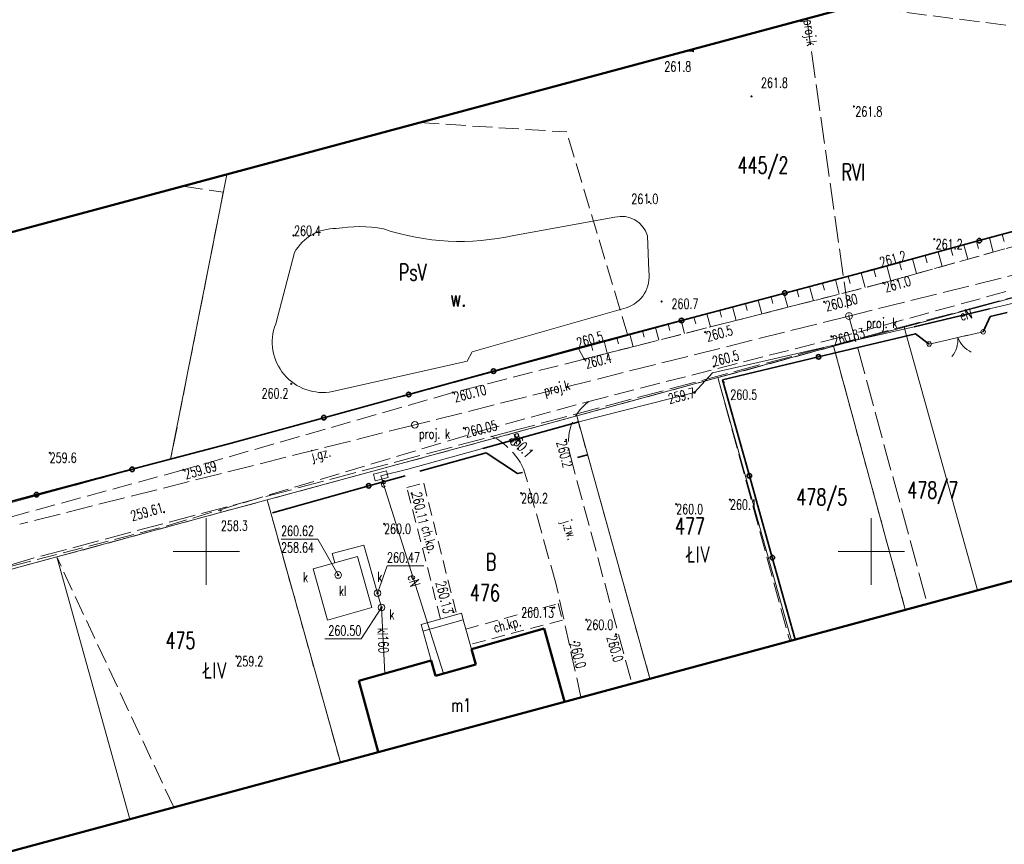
# Model space of a CAD drawing. Header units: metres. Extents: x 7457875 to 7459052, y 5635789 to 5636227.
# Tile 6 of 24: x 7458286 to 7458360, y 5636078 to 5636140. Entities that reach past the tile are written whole.
import ezdxf
from ezdxf.enums import TextEntityAlignment as Align

# ---------------------------------------------------------------- set-up
doc = ezdxf.new("R2010")
doc.units = ezdxf.units.M
doc.header["$MEASUREMENT"] = 0
for name, pattern in [('1', [0]), ('2', [1.5, 1, -0.5]), ('BUBZ02', [1.75, 1.25, -0.5]), ('BUBZ02G', [1.75, 1.25, -0.5]), ('EGBB01', [0]), ('EGBS10', [0]), ('EGBS10G', [0]), ('GDE', [0]), ('GUK', [2, 1.5, -0.5]), ('KTCR02', [1.5, 1, -0.5]), ('KTJZ01', [2, 1.5, -0.5]), ('PTWP03', [0]), ('SUOP03_03', [0]), ('SUOP03_13', [0]), ('SUPE_01', [0]), ('SUPK_01', [0]), ('SUPK_P_01', [2.5, 2, -0.5]), ('SUPT_P_01', [2.5, 2, -0.5]), ('SUUS07_01', [0])]:
    doc.linetypes.add(name, pattern=pattern)
doc.layers.get('0').update_dxf_attribs({"color": 250, "linetype": 'CONTINUOUS', "lineweight": 100})
for name, color, linetype, lineweight in [('BUBZ_L_1', 7, 'BUBZ02', 18), ('DZIALKI_L_0', 90, '1', 18), ('DZIALKI_T_0', 90, 'CONTINUOUS', 25), ('EGBB_E_T_0', 7, 'CONTINUOUS', 20), ('EGBB_L_0', 7, 'EGBB01', 50), ('EGBE_L_3', 7, 'EGBS10', 18), ('KRZYZE_L_0', 7, '1', 18), ('KTCR_E_T_1', 7, 'CONTINUOUS', 15), ('KTCR_L_1', 7, 'KTCR02', 18), ('KTJZ_E_T_0', 7, 'CONTINUOUS', 15), ('KTJZ_L_0', 7, 'KTJZ01', 18), ('KTOK_L_1', 7, '1', 18), ('KTOK_L_4', 7, 'CONTINUOUS', 35), ('PTWP_E_T_2', 141, 'CONTINUOUS', 25), ('PTWP_L_2', 141, '1', 18), ('RTPW_T_0', 7, 'CONTINUOUS', 15), ('RTPW_T_1', 7, 'CONTINUOUS', 15), ('SUOE_L_1', 1, 'SUOP03_13', 35), ('SUPE_E_T_3', 1, 'CONTINUOUS', 15), ('SUPE_L_3', 1, 'SUPE_01', 18), ('SUPK_E_T_1', 34, 'CONTINUOUS', 15), ('SUPK_L_1', 34, 'SUPK_01', 18), ('SUPP_E_T_4', 34, 'CONTINUOUS', 15), ('SUPP_L_4', 34, 'SUPK_P_01', 18), ('SUPP_L_6', 30, 'SUPT_P_01', 18), ('SUPS_E_T_4', 34, 'CONTINUOUS', 18), ('SUPS_T_4', 34, 'CONTINUOUS', 18), ('SUTE_T_0', 1, 'CONTINUOUS', 18), ('SUTK_T_0', 34, 'CONTINUOUS', 18), ('SUUE_E_T_2', 7, 'CONTINUOUS', 15), ('SUUE_T_3', 7, 'CONTINUOUS', 18), ('SUUK_E_T_1', 7, 'CONTINUOUS', 15), ('SUUK_E_T_3', 7, 'CONTINUOUS', 15), ('SUUK_E_T_9', 34, 'CONTINUOUS', 15), ('SUUK_L_1', 7, '1', 18), ('SUUK_T_2', 34, 'CONTINUOUS', 18), ('SUUK_T_4', 7, 'CONTINUOUS', 18), ('UZYTKI_L_0', 90, '2', 18), ('UZYTKI_T_0', 90, 'CONTINUOUS', 25), ('ZAKRES_L_0', 1, '1', 50)]:
    doc.layers.add(name, color=color, linetype=linetype, lineweight=lineweight)
doc.styles.get("Standard").update_dxf_attribs({"font": 'Simplex.SHX', "width": 0.75})

# ---------------------------------------------------------------- blocks, each defined once
blk = doc.blocks.new('RTPW01')
at = {"linetype": 'Continuous'}
blk.add_circle((0, 0), 0.045, dxfattribs=at)
blk = doc.blocks.new('WSP')
at = {"linetype": 'Continuous'}
blk.add_circle((0, 0), 0.045, dxfattribs=at)
blk = doc.blocks.new('RTPW02')
at = {"linetype": 'Continuous'}
blk.add_circle((0, 0), 0.045, dxfattribs=at)
blk = doc.blocks.new('SLU')
at = {"linetype": 'Continuous'}
blk.add_circle((0, 0), 0.25, dxfattribs=at)
blk = doc.blocks.new('SUPS01_03')
at = {"linetype": 'Continuous'}
blk.add_circle((0, 0), 0.0625, dxfattribs=at)
blk = doc.blocks.new('SUPS01_05')
at = {"linetype": 'Continuous'}
blk.add_circle((0, 0), 0.0625, dxfattribs=at)
blk = doc.blocks.new('SUUS18_01')
at = {"linetype": 'Continuous'}
for p, q in [((0.5, 0.25), (-0.5, 0.25)), ((-0.5, 0.25), (-0.5, -0.25)), ((0.5, -0.25), (0.5, 0.25)), ((-0.5, -0.25), (0.5, -0.25))]:
    blk.add_line(p, q, dxfattribs=at)
blk = doc.blocks.new('SUUS15_05')
at = {"linetype": 'Continuous'}
blk.add_circle((0, 0), 0.25, dxfattribs=at)
blk = doc.blocks.new('SUUS22_01')
at = {"linetype": 'Continuous'}
blk.add_circle((0, 0), 0.25, dxfattribs=at)

msp = doc.modelspace()

# ---------------------------------------------------------------- linework, layer by layer
at = {"layer": 'BUBZ_L_1', "linetype": 'BUBZ02G'}
for p, q in [((7458394.83, 5636133.39), (7458350.75, 5636121.36)), ((7458350.75, 5636121.36), (7458327.97, 5636115.3))]:
    msp.add_line(p, q, dxfattribs=at)
at = {"layer": 'BUBZ_L_1', "linetype": 'BUBZ02'}
for p, q in [((7458395.05, 5636132.54), (7458350.89, 5636120.19)), ((7458350.89, 5636120.19), (7458328.4, 5636114.46)), ((7458328.4, 5636114.46), (7458327.97, 5636115.3))]:
    msp.add_line(p, q, dxfattribs=at)
at = {"layer": 'BUBZ_L_1', "linetype": '1'}
for p, q in [((7458359.845, 5636123.842), (7458359.991, 5636123.309)), ((7458356.951, 5636123.052), (7458357.247, 5636121.968)), ((7458357.916, 5636123.316), (7458358.063, 5636122.776)), ((7458358.88, 5636123.579), (7458359.173, 5636122.506)), ((7458354.057, 5636122.262), (7458354.207, 5636121.711)), ((7458355.022, 5636122.526), (7458355.321, 5636121.429)), ((7458355.986, 5636122.789), (7458356.135, 5636122.244)), ((7458351.163, 5636121.473), (7458351.469, 5636120.352)), ((7458352.127, 5636121.736), (7458352.279, 5636121.179)), ((7458353.092, 5636121.999), (7458353.395, 5636120.89)), ((7458348.264, 5636120.699), (7458348.411, 5636120.147)), ((7458349.231, 5636120.956), (7458349.527, 5636119.843)), ((7458350.197, 5636121.213), (7458350.346, 5636120.651)), ((7458345.365, 5636119.927), (7458345.65, 5636118.855)), ((7458346.331, 5636120.185), (7458346.475, 5636119.643)), ((7458347.298, 5636120.442), (7458347.589, 5636119.349)), ((7458342.466, 5636119.156), (7458342.604, 5636118.635)), ((7458343.432, 5636119.413), (7458343.712, 5636118.361)), ((7458344.399, 5636119.67), (7458344.54, 5636119.139)), ((7458340.533, 5636118.642), (7458340.669, 5636118.131)), ((7458341.499, 5636118.899), (7458341.774, 5636117.867)), ((7458337.634, 5636117.871), (7458337.898, 5636116.88)), ((7458338.6, 5636118.128), (7458338.733, 5636117.627)), ((7458339.567, 5636118.385), (7458339.836, 5636117.374)), ((7458334.735, 5636117.1), (7458334.862, 5636116.619)), ((7458335.701, 5636117.357), (7458335.959, 5636116.386)), ((7458336.668, 5636117.614), (7458336.798, 5636117.123)), ((7458331.836, 5636116.328), (7458332.083, 5636115.398)), ((7458332.802, 5636116.585), (7458332.927, 5636116.115)), ((7458333.768, 5636116.842), (7458334.021, 5636115.892)), ((7458328.936, 5636115.557), (7458329.056, 5636115.107)), ((7458329.903, 5636115.814), (7458330.145, 5636114.905)), ((7458330.869, 5636116.071), (7458330.992, 5636115.611))]:
    msp.add_line(p, q, dxfattribs=at)
at = {"layer": 'BUBZ_L_1', "linetype": 'BUBZ02'}
msp.add_point((7458327.97, 5636115.3), dxfattribs=at)
at = {"layer": 'DZIALKI_L_0', "linetype": 'GDE'}
for p, q in [((7458297.32, 5636106.93), (7458399.44, 5636134.57)), ((7458301.548, 5636128.355), (7458297.32, 5636106.93)), ((7458371.67, 5636122.08), (7458352.46, 5636116.87)), ((7458347.16, 5636115.43), (7458352.46, 5636116.87)), ((7458357.987, 5636097.095), (7458352.46, 5636116.87)), ((7458338.47, 5636113.07), (7458347.16, 5636115.43)), ((7458352.553, 5636095.628), (7458347.16, 5636115.43)), ((7458327.85, 5636110.2), (7458338.47, 5636113.07)), ((7458343.991, 5636093.317), (7458338.47, 5636113.07)), ((7458304.58, 5636103.88), (7458327.85, 5636110.2)), ((7458333.356, 5636090.445), (7458327.85, 5636110.2)), ((7458297.32, 5636106.93), (7458242.97, 5636092.23)), ((7458288.75, 5636099.59), (7458304.58, 5636103.88)), ((7458310.078, 5636084.16), (7458304.58, 5636103.88)), ((7458274.95, 5636095.85), (7458288.75, 5636099.59)), ((7458294.244, 5636079.885), (7458288.75, 5636099.59))]:
    msp.add_line(p, q, dxfattribs=at)
at = {"layer": 'EGBB_L_0', "linetype": 'EGBB01'}
for p, q in [((7458319.938, 5636092.663), (7458325.394, 5636094.205)), ((7458325.394, 5636094.205), (7458326.94, 5636088.713)), ((7458320.264, 5636091.508), (7458319.938, 5636092.663)), ((7458311.478, 5636090.273), (7458316.906, 5636091.807)), ((7458316.906, 5636091.807), (7458317.232, 5636090.652)), ((7458317.232, 5636090.652), (7458320.264, 5636091.508)), ((7458312.923, 5636084.928), (7458311.478, 5636090.273))]:
    msp.add_line(p, q, dxfattribs=at)
at = {"layer": 'EGBE_L_3', "linetype": 'EGBS10'}
for p, q in [((7458316.145, 5636094.502), (7458319.177, 5636095.357)), ((7458316.282, 5636094.017), (7458319.314, 5636094.872)), ((7458316.906, 5636091.807), (7458316.145, 5636094.502)), ((7458319.367, 5636094.684), (7458319.938, 5636092.663)), ((7458320.264, 5636091.508), (7458319.938, 5636092.663)), ((7458316.906, 5636091.807), (7458317.232, 5636090.652)), ((7458317.232, 5636090.652), (7458320.264, 5636091.508))]:
    msp.add_line(p, q, dxfattribs=at)
at = {"layer": 'EGBE_L_3', "linetype": 'EGBS10G'}
msp.add_line((7458319.177, 5636095.357), (7458319.367, 5636094.684), dxfattribs=at)
at = {"layer": 'KRZYZE_L_0', "linetype": '1'}
for p, q in [((7458300, 5636097.5), (7458300, 5636102.5)), ((7458350, 5636097.5), (7458350, 5636102.5)), ((7458297.5, 5636100), (7458302.5, 5636100)), ((7458347.5, 5636100), (7458352.5, 5636100))]:
    msp.add_line(p, q, dxfattribs=at)
at = {"layer": 'KTCR_L_1', "linetype": 'KTCR02'}
for p, q in [((7458315.088, 5636104.807), (7458316.344, 5636105.137)), ((7458316.344, 5636105.137), (7458318.821, 5636095.257)), ((7458317.615, 5636094.916), (7458315.088, 5636104.807)), ((7458319.514, 5636094.166), (7458326.456, 5636096.08)), ((7458326.456, 5636096.08), (7458326.786, 5636094.848)), ((7458318.821, 5636095.257), (7458317.615, 5636094.916)), ((7458326.786, 5636094.848), (7458319.839, 5636093.012)), ((7458319.839, 5636093.012), (7458319.514, 5636094.166))]:
    msp.add_line(p, q, dxfattribs=at)
at = {"layer": 'KTJZ_L_0', "linetype": 'KTJZ01'}
for p, q in [((7458350.89, 5636120.19), (7458395.05, 5636132.54)), ((7458347.1, 5636115.969), (7458367.369, 5636121.521)), ((7458328.4, 5636114.46), (7458350.89, 5636120.19)), ((7458328.765, 5636111.285), (7458347.1, 5636115.969)), ((7458328.4, 5636114.46), (7458318.54, 5636111.95)), ((7458318.54, 5636111.95), (7458298.27, 5636106.14)), ((7458320.568, 5636109.036), (7458328.765, 5636111.285)), ((7458320.568, 5636109.036), (7458328.765, 5636111.285)), ((7458297.064, 5636101.937), (7458320.568, 5636109.036)), ((7458327.346, 5636107.27), (7458331.988, 5636090.076)), ((7458298.27, 5636106.14), (7458266.559, 5636097.475)), ((7458326.305, 5636097.529), (7458323.859, 5636106.225)), ((7458267.936, 5636094.38), (7458297.064, 5636101.937)), ((7458328.169, 5636089.045), (7458326.305, 5636097.529)), ((7458331.988, 5636090.076), (7458328.169, 5636089.045))]:
    msp.add_line(p, q, dxfattribs=at)
for centre, radius, start, end in [((7458331.028, 5636108.227), 3.804, 126.49556, 194.57931), ((7458319.046, 5636103.922), 5.336, 25.57147, 73.42537)]:
    msp.add_arc(centre, radius, start, end, dxfattribs=at)
at = {"layer": 'KTOK_L_1'}
for p, q in [((7458357.233, 5636116.253), (7458355.77, 5636115.922)), ((7458358.41, 5636116.52), (7458356.99, 5636116.198)), ((7458355.77, 5636115.922), (7458354.35, 5636115.6))]:
    msp.add_line(p, q, dxfattribs=at)
for centre in [(7458358.41, 5636116.52), (7458354.35, 5636115.6)]:
    msp.add_circle(centre, 0.17, dxfattribs=at)
for centre, start, end in [((7458354.509, 5636115.919), 320.74884, 4.82321), ((7458358.373, 5636116.795), 200.71212, 244.78649)]:
    msp.add_arc(centre, 2, start, end, dxfattribs=at)
at = {"layer": 'KTOK_L_4'}
for p, q in [((7458336.594, 5636137.61), (7458336.632, 5636137.779)), ((7458336.594, 5636137.61), (7458336.098, 5636137.636)), ((7458365.488, 5636125.382), (7458358.119, 5636123.371)), ((7458358.119, 5636123.371), (7458350.75, 5636121.36)), ((7458350.75, 5636121.36), (7458343.502, 5636119.432)), ((7458343.502, 5636119.432), (7458335.736, 5636117.366)), ((7458360.221, 5636117.973), (7458358.94, 5636117.67)), ((7458335.736, 5636117.366), (7458327.97, 5636115.3)), ((7458358.94, 5636117.67), (7458358.41, 5636116.52)), ((7458353.33, 5636116.37), (7458346.034, 5636114.631)), ((7458354.35, 5636115.6), (7458353.33, 5636116.37)), ((7458321.591, 5636113.554), (7458327.97, 5636115.3)), ((7458346.034, 5636114.631), (7458338.81, 5636112.91)), ((7458315.213, 5636111.807), (7458321.591, 5636113.554)), ((7458338.81, 5636112.91), (7458340.834, 5636105.688)), ((7458308.834, 5636110.061), (7458315.213, 5636111.807)), ((7458301.6, 5636108.08), (7458308.834, 5636110.061)), ((7458294.419, 5636106.178), (7458301.6, 5636108.08)), ((7458316.043, 5636106.028), (7458321.055, 5636107.417)), ((7458321.055, 5636107.417), (7458323.395, 5636105.862)), ((7458327.913, 5636107.059), (7458328.668, 5636107.271)), ((7458287.237, 5636104.276), (7458294.419, 5636106.178)), ((7458323.395, 5636105.862), (7458323.773, 5636105.935)), ((7458312.212, 5636104.933), (7458314.941, 5636105.696)), ((7458340.834, 5636105.688), (7458342.557, 5636099.541)), ((7458304.989, 5636102.914), (7458312.212, 5636104.933)), ((7458279.987, 5636102.356), (7458287.237, 5636104.276)), ((7458342.557, 5636099.541), (7458344.279, 5636093.395))]:
    msp.add_line(p, q, dxfattribs=at)
for centre in [(7458358.119, 5636123.371), (7458343.502, 5636119.432), (7458335.736, 5636117.366), (7458346.034, 5636114.631), (7458321.591, 5636113.554), (7458315.213, 5636111.807), (7458308.834, 5636110.061), (7458294.419, 5636106.178), (7458340.834, 5636105.688), (7458312.212, 5636104.933), (7458287.237, 5636104.276), (7458342.557, 5636099.541)]:
    msp.add_circle(centre, 0.17, dxfattribs=at)
at = {"layer": 'PTWP_L_2', "linetype": 'PTWP03'}
for p, q in [((7458330.71, 5636125.127), (7458323.122, 5636123.769)), ((7458333.261, 5636121.083), (7458333.171, 5636123.738)), ((7458306.636, 5636122.489), (7458305.217, 5636117.115)), ((7458319.982, 5636115.003), (7458331.558, 5636118.325)), ((7458319.624, 5636114.314), (7458319.982, 5636115.003)), ((7458309.489, 5636112.027), (7458319.624, 5636114.314))]:
    msp.add_line(p, q, dxfattribs=at)
for centre, radius, start, end in [((7458331.223, 5636123.162), 2.031, 16.4737, 104.64405), ((7458311.475, 5636114.666), 9.761, 79.13093, 100.08955), ((7458309.675, 5636120.801), 3.476, 88.51566, 150.94522), ((7458319.082, 5636141.535), 18.22, 251.54907, 282.81058), ((7458330.86, 5636120.661), 2.438, 286.64816, 9.95499), ((7458308.756, 5636115.749), 3.794, 158.90687, 281.1377)]:
    msp.add_arc(centre, radius, start, end, dxfattribs=at)
at = {"layer": 'SUOE_L_1', "linetype": 'SUOP03_13'}
msp.add_line((7458358.89, 5636118.25), (7458353.22, 5636116.88), dxfattribs=at)
at = {"layer": 'SUOE_L_1', "linetype": 'SUOP03_03'}
msp.add_line((7458328.02, 5636109.75), (7458320.792, 5636107.749), dxfattribs=at)
at = {"layer": 'SUPE_L_3', "linetype": 'SUPE_01'}
for p, q in [((7458367.37, 5636120.26), (7458358.89, 5636118.25)), ((7458358.89, 5636118.25), (7458353.22, 5636116.88)), ((7458353.22, 5636116.88), (7458338.06, 5636113.43)), ((7458338.06, 5636113.43), (7458336.71, 5636111.96)), ((7458336.71, 5636111.96), (7458328.02, 5636109.75)), ((7458328.02, 5636109.75), (7458315.16, 5636106.19)), ((7458315.16, 5636106.19), (7458313.12, 5636105.69)), ((7458313.12, 5636105.69), (7458317.832, 5636090.821))]:
    msp.add_line(p, q, dxfattribs=at)
at = {"layer": 'SUPK_L_1', "linetype": 'SUPK_01'}
for p, q in [((7458311.834, 5636100.478), (7458309.452, 5636099.849)), ((7458312.878, 5636096.87), (7458311.834, 5636100.478)), ((7458309.452, 5636099.849), (7458309.658, 5636099.151)), ((7458313.167, 5636095.793), (7458312.878, 5636096.87)), ((7458313.432, 5636090.825), (7458313.167, 5636095.793))]:
    msp.add_line(p, q, dxfattribs=at)
at = {"layer": 'SUPP_L_4', "linetype": 'SUPK_P_01'}
for p, q in [((7458345.158, 5636140.07), (7458348.322, 5636117.704)), ((7458386.452, 5636127.188), (7458348.322, 5636117.704)), ((7458348.322, 5636117.704), (7458315.682, 5636109.524)), ((7458348.322, 5636117.704), (7458354.219, 5636096.078)), ((7458315.682, 5636109.524), (7458285.989, 5636102.056))]:
    msp.add_line(p, q, dxfattribs=at)
at = {"layer": 'SUPP_L_6', "linetype": 'SUPT_P_01'}
for p, q in [((7458369.302, 5636121.438), (7458358.51, 5636118.545)), ((7458358.51, 5636118.545), (7458323.314, 5636109.138)), ((7458323.314, 5636109.138), (7458286.814, 5636099.45)), ((7458286.814, 5636099.45), (7458260.445, 5636091.418))]:
    msp.add_line(p, q, dxfattribs=at)
at = {"layer": 'SUTK_T_0', "linetype": 'Continuous'}
for p, q in [((7458305.627, 5636100.921), (7458308.395, 5636100.921)), ((7458309.908, 5636098.235), (7458308.395, 5636100.921)), ((7458312.878, 5636096.87), (7458313.59, 5636098.925)), ((7458313.59, 5636098.925), (7458316.359, 5636098.925)), ((7458313.167, 5636095.793), (7458311.651, 5636093.432)), ((7458308.91, 5636093.432), (7458311.651, 5636093.432))]:
    msp.add_line(p, q, dxfattribs=at)
at = {"layer": 'SUUK_L_1', "linetype": 'SUUS07_01'}
for p, q in [((7458311.371, 5636099.635), (7458308.036, 5636098.692)), ((7458312.458, 5636095.785), (7458311.371, 5636099.635)), ((7458308.036, 5636098.692), (7458309.124, 5636094.843)), ((7458309.124, 5636094.843), (7458312.458, 5636095.785))]:
    msp.add_line(p, q, dxfattribs=at)
at = {"layer": 'UZYTKI_L_0', "linetype": 'GUK'}
for p, q in [((7458348.7, 5636141.021), (7458399.44, 5636134.57)), ((7458399.44, 5636134.57), (7458331.7, 5636116.24)), ((7458316.018, 5636132.242), (7458327.1, 5636131.54)), ((7458331.7, 5636116.24), (7458327.1, 5636131.54)), ((7458298.237, 5636127.466), (7458301.28, 5636127.02)), ((7458301.28, 5636127.02), (7458297.32, 5636106.93)), ((7458388.18, 5636126.55), (7458338.47, 5636113.07)), ((7458331.7, 5636116.24), (7458297.32, 5636106.93)), ((7458338.47, 5636113.07), (7458327.85, 5636110.2)), ((7458338.47, 5636113.07), (7458343.864, 5636093.282)), ((7458327.85, 5636110.2), (7458304.58, 5636103.88)), ((7458297.32, 5636106.93), (7458242.97, 5636092.23)), ((7458288.75, 5636099.59), (7458304.58, 5636103.88)), ((7458288.75, 5636099.59), (7458274.95, 5636095.85)), ((7458297.552, 5636080.778), (7458288.75, 5636099.59))]:
    msp.add_line(p, q, dxfattribs=at)
at = {"layer": 'UZYTKI_L_0', "linetype": '2'}
for p, q in [((7458347.16, 5636115.43), (7458352.553, 5636095.628)), ((7458333.355, 5636090.445), (7458327.85, 5636110.2)), ((7458304.58, 5636103.88), (7458310.08, 5636084.161))]:
    msp.add_line(p, q, dxfattribs=at)
at = {"layer": 'ZAKRES_L_0', "linetype": '1'}
for p, q in [((7458357.63, 5636143.42), (7457874.82, 5636013.73)), ((7458001.48, 5636000.84), (7458406.56, 5636110.21))]:
    msp.add_line(p, q, dxfattribs=at)

# ---------------------------------------------------------------- block references
at = {"layer": 'RTPW_T_0'}
for p, rotation in [((7458336.594, 5636137.61), 0.061051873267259), ((7458348.699, 5636133.452), 0.06176221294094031), ((7458333.286, 5636126.275), 0.06148900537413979), ((7458306.548, 5636123.756), 0.0612157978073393), ((7458354.739, 5636123.477), 0.0624998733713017), ((7458334.234, 5636118.794), 0.06184417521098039), ((7458306.39, 5636112.603), 0.06159828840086), ((7458338.901, 5636112.708), 0.0622266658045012), ((7458301.08, 5636103.086), 0.06184417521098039)]:
    msp.add_blockref('RTPW01', p, dxfattribs=dict(at, rotation=rotation))
for name, p in [('RTPW01', (7458340.989, 5636134.217)), ('RTPW01', (7458350.75, 5636121.36)), ('RTPW01', (7458350.89, 5636120.19)), ('WSP', (7458337.5, 5636116.49)), ('RTPW01', (7458327.97, 5636115.3)), ('RTPW01', (7458328.4, 5636114.46)), ('WSP', (7458338.16, 5636113.91)), ('WSP', (7458327.05, 5636108.4)), ('WSP', (7458288.23, 5636107.42)), ('WSP', (7458323.42, 5636107.73)), ('RTPW01', (7458323.67, 5636104.38)), ('RTPW01', (7458339.37, 5636103.9)), ('RTPW01', (7458335.33, 5636103.56)), ('RTPW01', (7458313.37, 5636102.08)), ('RTPW01', (7458328.57, 5636094.87)), ('WSP', (7458327.68, 5636093.2)), ('WSP', (7458330.81, 5636093.77)), ('RTPW01', (7458302.26, 5636092.12))]:
    msp.add_blockref(name, p, dxfattribs=at)
at = {"layer": 'RTPW_T_1'}
for name, p in [('RTPW02', (7458346.46, 5636118.77)), ('RTPW02', (7458347, 5636116.17)), ('RTPW02', (7458318.54, 5636111.95)), ('RTPW02', (7458319.36, 5636109.28)), ('RTPW02', (7458298.27, 5636106.14)), ('WSP', (7458315.44, 5636104.37)), ('RTPW02', (7458296.82, 5636102.96)), ('WSP', (7458318.58, 5636095.45)), ('WSP', (7458326.15, 5636095.78))]:
    msp.add_blockref(name, p, dxfattribs=at)
at = {"layer": 'SUPS_T_4'}
for p in [(7458348.322, 5636117.704), (7458315.682, 5636109.524)]:
    msp.add_blockref('SLU', p, dxfattribs=at)
at = {"layer": 'SUTE_T_0'}
msp.add_blockref('SUPS01_03', (7458336.71, 5636111.96), dxfattribs=at)
at = {"layer": 'SUTK_T_0', "rotation": 359.999997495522}
for p in [(7458309.91, 5636098.23), (7458312.878, 5636096.87), (7458313.167, 5636095.793)]:
    msp.add_blockref('SUPS01_05', p, dxfattribs=at)
at = {"layer": 'SUUE_T_3', "rotation": 14.73904643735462}
msp.add_blockref('SUUS18_01', (7458313.12, 5636105.69), dxfattribs=at)
at = {"layer": 'SUUK_T_2', "rotation": 359.999997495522}
for p in [(7458312.878, 5636096.87), (7458313.167, 5636095.793)]:
    msp.add_blockref('SUUS15_05', p, dxfattribs=at)
at = {"layer": 'SUUK_T_4', "rotation": 359.999997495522}
msp.add_blockref('SUUS22_01', (7458309.908, 5636098.235), dxfattribs=at)

# ---------------------------------------------------------------- texts
at = {"layer": 'DZIALKI_T_0', "width": 0.7}
for s, p in [('445/2', (7458339.946, 5636129.67)), ('478/7', (7458352.71, 5636105.245)), ('478/5', (7458344.37, 5636104.724)), ('477', (7458335.248, 5636102.535)), ('476', (7458319.821, 5636097.516)), ('475', (7458296.935, 5636093.934))]:
    msp.add_text(s, height=1.25, dxfattribs=at).set_placement(p, align=Align.TOP_LEFT)
at = {"layer": 'EGBB_E_T_0', "width": 0.7}
msp.add_text('m1', height=1, dxfattribs=at).set_placement((7458319.16, 5636088.445), align=Align.MIDDLE)
at = {"layer": 'KTCR_E_T_1', "width": 0.7}
for rotation, p in [(285.17291, (7458316.681, 5636100.875)), (14.49772, (7458322.658, 5636094.4))]:
    msp.add_text('ch.kp.', height=0.75, rotation=rotation, dxfattribs=at).set_placement(p, align=Align.MIDDLE)
at = {"layer": 'KTJZ_E_T_0', "width": 0.7}
for s, rotation, p in [('j.gz.', 13.24053, (7458308.629, 5636107.248)), ('j.zw.', 288.57401, (7458327.22, 5636101.61))]:
    msp.add_text(s, height=0.75, rotation=rotation, dxfattribs=at).set_placement(p, align=Align.MIDDLE)
at = {"layer": 'PTWP_E_T_2', "width": 0.7}
msp.add_text('w.', height=1.25, dxfattribs=at).set_placement((7458318.939, 5636119.049), align=Align.MIDDLE)
at = {"layer": 'RTPW_T_0', "width": 0.7}
for s, rotation, p in [('261.8', 0.06108, (7458336.458, 5636136.829)), ('260.2', 0.0616, (7458306.179, 5636112.262))]:
    msp.add_text(s, height=0.75, rotation=rotation, dxfattribs=at).set_placement(p, align=Align.TOP_RIGHT)
msp.add_text('261.8', height=0.75, dxfattribs=at).set_placement((7458341.701, 5636134.865))
for s, rotation, p in [('261.8', 0.06176, (7458348.799, 5636133.452)), ('261.0', 0.06143, (7458331.963, 5636126.88)), ('260.4', 0.06119, (7458306.6, 5636124.484)), ('261.2', 0.0625, (7458354.839, 5636123.477)), ('261.0', 15.83614, (7458350.89, 5636120.19)), ('260.7', 0.06184, (7458334.978, 5636119.001)), ('260.5', 15.52468, (7458337.5, 5636116.49)), ('260.4', 14.27096, (7458328.4, 5636114.46)), ('260.5', 0.06225, (7458339.394, 5636112.165)), ('260.2', 284.83413, (7458327.05, 5636108.4)), ('258.3', 0.06187, (7458301.096, 5636102.315)), ('260.0', 286.27671, (7458330.81, 5636093.77))]:
    msp.add_text(s, height=0.75, rotation=rotation, dxfattribs=at).set_placement(p, align=Align.TOP_LEFT)
for s, rotation, p in [('261.2', 15.56594, (7458350.75, 5636121.36)), ('260.5', 15.72524, (7458327.97, 5636115.3)), ('260.5', 14.45783, (7458338.16, 5636113.91))]:
    msp.add_text(s, height=0.75, rotation=rotation, dxfattribs=at).set_placement(p)
msp.add_text('260.1', height=0.75, rotation=312.0223, dxfattribs=at).set_placement((7458323.42, 5636107.73), align=Align.CENTER)
for s, p in [('259.6', (7458288.23, 5636107.42)), ('260.2', (7458323.67, 5636104.38)), ('260.1', (7458339.37, 5636103.9)), ('260.0', (7458335.33, 5636103.56)), ('260.0', (7458313.37, 5636102.08)), ('260.0', (7458328.57, 5636094.87)), ('259.2', (7458302.26, 5636092.12))]:
    msp.add_text(s, height=0.75, dxfattribs=at).set_placement(p, align=Align.TOP_LEFT)
msp.add_text('260.0', height=0.75, rotation=285.01992, dxfattribs=at).set_placement((7458327.68, 5636093.2), align=Align.MIDDLE_LEFT)
at = {"layer": 'RTPW_T_1', "width": 0.7}
for s, rotation, p in [('260.80', 14.57572, (7458346.46, 5636118.77)), ('260.83', 15.30926, (7458347, 5636116.17)), ('260.10', 13.92084, (7458318.54, 5636111.95)), ('260.05', 13.96836, (7458319.36, 5636109.28)), ('259.69', 16.20038, (7458298.27, 5636106.14))]:
    msp.add_text(s, height=0.75, rotation=rotation, dxfattribs=at).set_placement(p, align=Align.TOP_LEFT)
msp.add_text('260.11', height=0.75, rotation=282.77455, dxfattribs=at).set_placement((7458315.44, 5636104.37))
msp.add_text('259.61', height=0.75, rotation=15.95701, dxfattribs=at).set_placement((7458296.82, 5636102.96), align=Align.RIGHT)
msp.add_text('260.13', height=0.75, rotation=284.0127, dxfattribs=at).set_placement((7458318.58, 5636095.45), align=Align.TOP_RIGHT)
msp.add_text('260.13', height=0.75, dxfattribs=at).set_placement((7458326.15, 5636095.78), align=Align.TOP_RIGHT)
at = {"layer": 'SUPE_E_T_3', "width": 0.7}
for rotation, p in [(13.44825, (7458357.113, 5636117.821)), (15.47354, (7458323.207, 5636108.418))]:
    msp.add_text('eN', height=0.75, rotation=rotation, dxfattribs=at).set_placement(p, align=Align.MIDDLE)
msp.add_text('eN', height=0.75, rotation=287.5831, dxfattribs=at).set_placement((7458315.476, 5636098.256), align=Align.MIDDLE_LEFT)
at = {"layer": 'SUPK_E_T_1', "width": 0.7}
msp.add_text('kl160', height=0.75, rotation=272.6588, dxfattribs=at).set_placement((7458313.3, 5636093.309), align=Align.MIDDLE)
at = {"layer": 'SUPP_E_T_4', "width": 0.7}
for rotation, p in [(278.05196, (7458345.31, 5636138.995)), (14.06914, (7458326.373, 5636112.204))]:
    msp.add_text('proj.k', height=0.75, rotation=rotation, dxfattribs=at).set_placement(p, align=Align.MIDDLE)
at = {"layer": 'SUPS_E_T_4', "width": 0.7}
for p in [(7458349.629, 5636116.812), (7458315.998, 5636108.483)]:
    msp.add_text('proj. k', height=0.75, dxfattribs=at).set_placement(p)
at = {"layer": 'SUTE_T_0', "width": 0.7}
msp.add_text('259.7', height=0.75, rotation=14.26965, dxfattribs=at).set_placement((7458336.71, 5636111.96), align=Align.MIDDLE_RIGHT)
at = {"layer": 'SUTK_T_0', "width": 0.7}
for s, p in [('260.62', (7458305.627, 5636101.921)), ('258.64', (7458305.627, 5636100.671))]:
    msp.add_text(s, height=0.75, dxfattribs=at).set_placement(p, align=Align.TOP_LEFT)
msp.add_text('260.47', height=0.75, dxfattribs=at).set_placement((7458313.59, 5636099.175))
msp.add_text('260.50', height=0.75, dxfattribs=at).set_placement((7458311.651, 5636093.682), align=Align.RIGHT)
at = {"layer": 'SUUE_E_T_2', "width": 0.7}
msp.add_text('e', height=0.75, dxfattribs=at).set_placement((7458313.117, 5636104.828))
at = {"layer": 'SUUK_E_T_1', "width": 0.7}
msp.add_text('kl', height=0.75, dxfattribs=at).set_placement((7458310.247, 5636097.055), align=Align.MIDDLE)
at = {"layer": 'SUUK_E_T_3', "width": 0.7}
msp.add_text('k', height=0.75, dxfattribs=at).set_placement((7458307.277, 5636098.454), align=Align.TOP_LEFT)
at = {"layer": 'SUUK_E_T_9', "width": 0.7}
for p in [(7458312.853, 5636098.482), (7458313.768, 5636095.642)]:
    msp.add_text('k', height=0.75, dxfattribs=at).set_placement(p, align=Align.TOP_LEFT)
at = {"layer": 'UZYTKI_T_0', "width": 0.7}
for s, p in [('RVI', (7458349.534, 5636127.902)), ('PsV', (7458316.572, 5636120.365))]:
    msp.add_text(s, height=1.25, dxfattribs=at).set_placement(p, align=Align.RIGHT)
for p in [(7458336.122, 5636099.152), (7458299.789, 5636090.434)]:
    msp.add_text('ŁIV', height=1.25, dxfattribs=at).set_placement(p)
msp.add_text('B', height=1.25, rotation=359.99999, dxfattribs=at).set_placement((7458321.413, 5636099.22), align=Align.MIDDLE)

doc.saveas('drawing.dxf')
